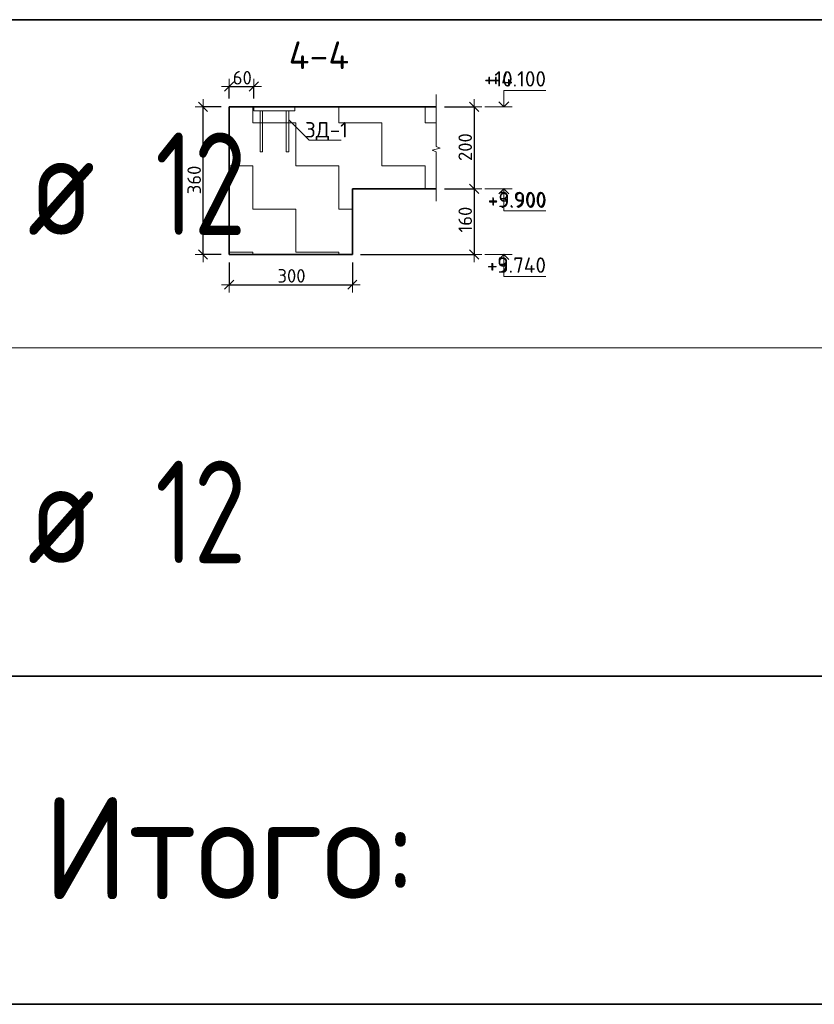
# Model space of a CAD drawing. Header units: metres. Extents: x -38 to 97, y -15 to 21.
# Tile 155 of 184: x 75.66 to 77.6, y 10.87 to 13.27. Entities that reach past the tile are written whole.
import ezdxf

# ---------------------------------------------------------------- set-up
doc = ezdxf.new("R2010")
doc.units = ezdxf.units.M
doc.header["$PDMODE"] = 65
for name, color, linetype, lineweight in [('XR$3$Перекрытие_ Сборный элемент', 7, 'Continuous', 35), ('XR$3$Размерная линия_ общее', 7, 'Continuous', 13), ('XR$3$Текст_ общее_1', 7, 'Continuous', 13), ('XR$4$Перекрытие_ Сборный элемент', 7, 'Continuous', 35), ('XR$4$Размерная линия_ общее', 7, 'Continuous', 13), ('XR$4$Текст_ общее_1', 7, 'Continuous', 13)]:
    doc.layers.add(name, color=color, linetype=linetype, lineweight=lineweight)
doc.styles.add('ISOCPEUR', font='txt')
doc.dimstyles.new('DIMSTYLE_11', dxfattribs={"dimtxt": 0.033, "dimasz": 0.0375, "dimexe": 0, "dimexo": 0, "dimgap": 0.0165, "dimtad": 2, "dimdec": 0, "dimlfac": 1000, "dimrnd": 1, "dimzin": 12, "dimdsep": 46, "dimtxsty": 'ISOCPEUR', "dimblk1": 'ALL_ML_STRICH', "dimblk2": 'ALL_ML_STRICH', "dimsah": 1, "dimcen": 0, "dimclrd": 7, "dimclre": 256, "dimclrt": 7, "dimadec": 0, "dimazin": 0, "dimtfac": 1, "dimtdec": 0, "dimtix": 1, "dimtmove": 2, "dimatfit": 3, "dimfxl": 0, "dimtvp": 1.2, "dimtzin": 0, "dimlwd": 0, "dimlwe": -3, "dimarcsym": 0})
doc.dimstyles.new('DIMSTYLE_8', dxfattribs={"dimtxt": 0.033, "dimasz": 0.0375, "dimexe": 0, "dimexo": 0, "dimgap": 0.0165, "dimtad": 2, "dimdec": 0, "dimlfac": 1000, "dimrnd": 1, "dimzin": 12, "dimdsep": 46, "dimtxsty": 'ISOCPEUR', "dimblk1": 'ALL_ML_STRICH', "dimblk2": 'ALL_ML_STRICH', "dimsah": 1, "dimcen": 0, "dimclrd": 7, "dimclre": 256, "dimclrt": 7, "dimadec": 0, "dimazin": 0, "dimtfac": 1, "dimtdec": 0, "dimtix": 1, "dimtmove": 2, "dimatfit": 3, "dimfxl": 0, "dimtzin": 0, "dimlwd": 0, "dimlwe": -3, "dimarcsym": 0})
pattern_1 = [(0, (0.21, 0.21), (0.105, 0.105), [0.105, -0.105]), (90, (0.21, 0.21), (-0.105, 0.105), [0.105, -0.105])]

# ---------------------------------------------------------------- blocks, each defined once
blk = doc.blocks.new('ЭЛЕМЕНТ_УЗОРА_5')
at = {"color": 7, "linetype": 'Continuous', "lineweight": 13, "transparency": 33554687}
blk.add_line((76.6772, 12.8295), (76.6772, 12.8295), dxfattribs=at)
blk.add_lwpolyline([(76.6772, 13.0895), (76.6772, 12.9623), (76.6872, 12.9587), (76.6672, 12.9538), (76.6772, 12.9496), (76.6772, 12.8295)], dxfattribs=at)
blk = doc.blocks.new('СЛОЖНЫЙ_ОБЪЕКТ_9')
at = {"color": 7, "linetype": 'Continuous', "lineweight": 13, "transparency": 33554687}
blk.add_line((76.8625, 13.0595), (76.7959, 13.0595), dxfattribs=at)
blk.add_lwpolyline([(76.8425, 13.0595), (76.8425, 13.0995), (76.9449, 13.0995)], dxfattribs=at)
at = {"color": 7, "linetype": 'Continuous', "lineweight": 35, "transparency": 33554687}
blk.add_lwpolyline([(76.8304, 13.0716), (76.8425, 13.0595), (76.8546, 13.0716)], dxfattribs=at)
blk = doc.blocks.new('СЛОЖНЫЙ_ОБЪЕКТ_10')
at = {"color": 7, "linetype": 'Continuous', "lineweight": 13, "transparency": 33554687}
blk.add_line((76.8625, 12.8595), (76.7959, 12.8595), dxfattribs=at)
at = {"color": 7, "linetype": 'Continuous', "lineweight": 35, "transparency": 33554687}
blk.add_lwpolyline([(76.8304, 12.8474), (76.8425, 12.8595), (76.8546, 12.8474)], dxfattribs=at)
at = {"color": 7, "linetype": 'Continuous', "lineweight": 13, "transparency": 33554687}
blk.add_lwpolyline([(76.8425, 12.8595), (76.8425, 12.8055), (76.9449, 12.8055)], dxfattribs=at)
blk = doc.blocks.new('СЛОЖНЫЙ_ОБЪЕКТ_11')
at = {"color": 7, "linetype": 'Continuous', "lineweight": 13, "transparency": 33554687}
blk.add_line((76.8625, 12.6995), (76.7959, 12.6995), dxfattribs=at)
at = {"color": 7, "linetype": 'Continuous', "lineweight": 35, "transparency": 33554687}
blk.add_lwpolyline([(76.8304, 12.6874), (76.8425, 12.6995), (76.8546, 12.6874)], dxfattribs=at)
at = {"color": 7, "linetype": 'Continuous', "lineweight": 13, "transparency": 33554687}
blk.add_lwpolyline([(76.8425, 12.6995), (76.8425, 12.6455), (76.9449, 12.6455)], dxfattribs=at)
blk = doc.blocks.new('ALL_ML_STRICH')
at = {"color": 0, "linetype": 'ByBlock', "lineweight": -2}
for p, q in [((-1, 0), (0.5, 0)), ((-0.3, -0.3), (0.3, 0.3)), ((0, -0.5), (0, 0.5))]:
    blk.add_line(p, q, dxfattribs=at)
blk = doc.blocks.new('*D109')
at = {"layer": 'DEFPOINTS', "color": 7, "linetype": 'Continuous', "lineweight": 13, "transparency": 33554687}
for p in [(76.6772, 13.0595), (76.7696, 13.0595), (76.6772, 12.8595)]:
    blk.add_point(p, dxfattribs=at)
at = {"layer": 'XR$3$Размерная линия_ общее', "color": 253, "linetype": 'Continuous', "lineweight": -2, "true_color": 0xa0a0a0, "transparency": 33554687}
for p, q in [((76.6972, 13.0595), (76.7696, 13.0595)), ((76.6972, 12.8595), (76.7696, 12.8595))]:
    blk.add_line(p, q, dxfattribs=at)
at = {"layer": 'XR$3$Размерная линия_ общее', "color": 7, "linetype": 'Continuous', "lineweight": -2, "transparency": 33554687}
blk.add_line((76.7696, 13.0595), (76.7696, 12.8595), dxfattribs=at)
at = {"layer": 'XR$3$Размерная линия_ общее', "color": 7, "linetype": 'Continuous', "lineweight": 13, "transparency": 33554687, "xscale": 0.0375, "yscale": 0.0375, "zscale": 0.0375}
for p, rotation in [((76.7696, 13.0595), 90), ((76.7696, 12.8595), 270)]:
    blk.add_blockref('ALL_ML_STRICH', p, dxfattribs=dict(at, rotation=rotation))
at = {"layer": 'XR$3$Размерная линия_ общее', "color": 7, "linetype": 'Continuous', "lineweight": 13, "transparency": 33554687, "insert": (76.7481, 12.9611), "char_height": 0.033, "width": 0.099, "attachment_point": 5, "rotation": 90, "style": 'ISOCPEUR'}
blk.add_mtext('\\A1;{200}', dxfattribs=at)
blk = doc.blocks.new('*D110')
at = {"layer": 'DEFPOINTS', "color": 7, "linetype": 'Continuous', "lineweight": 13, "transparency": 33554687}
for p in [(76.6772, 12.8595), (76.7696, 12.8595), (76.473, 12.6995)]:
    blk.add_point(p, dxfattribs=at)
at = {"layer": 'XR$3$Размерная линия_ общее', "color": 253, "linetype": 'Continuous', "lineweight": -2, "true_color": 0xa0a0a0, "transparency": 33554687}
for p, q in [((76.6972, 12.8595), (76.7696, 12.8595)), ((76.493, 12.6995), (76.7696, 12.6995))]:
    blk.add_line(p, q, dxfattribs=at)
at = {"layer": 'XR$3$Размерная линия_ общее', "color": 7, "linetype": 'Continuous', "lineweight": -2, "transparency": 33554687}
blk.add_line((76.7696, 12.8595), (76.7696, 12.6995), dxfattribs=at)
at = {"layer": 'XR$3$Размерная линия_ общее', "color": 7, "linetype": 'Continuous', "lineweight": 13, "transparency": 33554687, "xscale": 0.0375, "yscale": 0.0375, "zscale": 0.0375}
for p, rotation in [((76.7696, 12.8595), 90), ((76.7696, 12.6995), 270)]:
    blk.add_blockref('ALL_ML_STRICH', p, dxfattribs=dict(at, rotation=rotation))
at = {"layer": 'XR$3$Размерная линия_ общее', "color": 7, "linetype": 'Continuous', "lineweight": 13, "transparency": 33554687, "insert": (76.7481, 12.7844), "char_height": 0.033, "width": 0.099, "attachment_point": 5, "rotation": 90, "style": 'ISOCPEUR'}
blk.add_mtext('\\A1;{160}', dxfattribs=at)
blk = doc.blocks.new('*D111')
at = {"layer": 'DEFPOINTS', "color": 7, "linetype": 'Continuous', "lineweight": 13, "transparency": 33554687}
for p in [(76.173, 13.0595), (76.109, 12.6995), (76.173, 12.6995)]:
    blk.add_point(p, dxfattribs=at)
at = {"layer": 'XR$3$Размерная линия_ общее', "color": 253, "linetype": 'Continuous', "lineweight": -2, "true_color": 0xa0a0a0, "transparency": 33554687}
for p, q in [((76.153, 13.0595), (76.109, 13.0595)), ((76.153, 12.6995), (76.109, 12.6995))]:
    blk.add_line(p, q, dxfattribs=at)
at = {"layer": 'XR$3$Размерная линия_ общее', "color": 7, "linetype": 'Continuous', "lineweight": -2, "transparency": 33554687}
blk.add_line((76.109, 12.6995), (76.109, 13.0595), dxfattribs=at)
at = {"layer": 'XR$3$Размерная линия_ общее', "color": 7, "linetype": 'Continuous', "lineweight": 13, "transparency": 33554687, "xscale": 0.0375, "yscale": 0.0375, "zscale": 0.0375}
for p, rotation in [((76.109, 13.0595), 90), ((76.109, 12.6995), 270)]:
    blk.add_blockref('ALL_ML_STRICH', p, dxfattribs=dict(at, rotation=rotation))
at = {"layer": 'XR$3$Размерная линия_ общее', "color": 7, "linetype": 'Continuous', "lineweight": 13, "transparency": 33554687, "insert": (76.0875, 12.8811), "char_height": 0.033, "width": 0.099, "attachment_point": 5, "rotation": 90, "style": 'ISOCPEUR'}
blk.add_mtext('\\A1;{360}', dxfattribs=at)
blk = doc.blocks.new('*D112')
at = {"layer": 'DEFPOINTS', "color": 7, "linetype": 'Continuous', "lineweight": 13, "transparency": 33554687}
for p in [(76.173, 12.6995), (76.473, 12.6995), (76.173, 12.6258)]:
    blk.add_point(p, dxfattribs=at)
at = {"layer": 'XR$3$Размерная линия_ общее', "color": 253, "linetype": 'Continuous', "lineweight": -2, "true_color": 0xa0a0a0, "transparency": 33554687}
for p, q in [((76.173, 12.6795), (76.173, 12.6258)), ((76.473, 12.6795), (76.473, 12.6258))]:
    blk.add_line(p, q, dxfattribs=at)
at = {"layer": 'XR$3$Размерная линия_ общее', "color": 7, "linetype": 'Continuous', "lineweight": -2, "transparency": 33554687}
blk.add_line((76.173, 12.6258), (76.473, 12.6258), dxfattribs=at)
at = {"layer": 'XR$3$Размерная линия_ общее', "color": 7, "linetype": 'Continuous', "lineweight": 13, "transparency": 33554687, "xscale": 0.0375, "yscale": 0.0375, "zscale": 0.0375, "rotation": 180}
blk.add_blockref('ALL_ML_STRICH', (76.173, 12.6258), dxfattribs=at)
at = {"layer": 'XR$3$Размерная линия_ общее', "color": 7, "linetype": 'Continuous', "lineweight": 13, "transparency": 33554687, "xscale": 0.0375, "yscale": 0.0375, "zscale": 0.0375}
blk.add_blockref('ALL_ML_STRICH', (76.473, 12.6258), dxfattribs=at)
at = {"layer": 'XR$3$Размерная линия_ общее', "color": 7, "linetype": 'Continuous', "lineweight": 13, "transparency": 33554687, "insert": (76.3247, 12.6473), "char_height": 0.033, "width": 0.099, "attachment_point": 5, "style": 'ISOCPEUR'}
blk.add_mtext('\\A1;{300}', dxfattribs=at)
blk = doc.blocks.new('СЛОЖНЫЙ_ОБЪЕКТ_39')
at = {"layer": 'XR$3$Перекрытие_ Сборный элемент', "color": 7, "linetype": 'Continuous', "lineweight": 13, "transparency": 33554687}
for points in [[(76.333, 13.0495), (76.233, 13.0495), (76.233, 13.0595), (76.333, 13.0595), (76.333, 13.0495)], [(76.248, 13.0495), (76.254, 13.0495), (76.254, 12.9495), (76.248, 12.9495), (76.248, 13.0495)], [(76.318, 13.0495), (76.312, 13.0495), (76.312, 12.9495), (76.318, 12.9495), (76.318, 13.0495)]]:
    blk.add_lwpolyline(points, close=True, dxfattribs=at)
blk = doc.blocks.new('*D229')
at = {"layer": 'DEFPOINTS', "color": 7, "linetype": 'Continuous', "lineweight": 13, "transparency": 33554687}
for p in [(76.173, 13.1087), (76.173, 13.0595), (76.233, 13.0595)]:
    blk.add_point(p, dxfattribs=at)
at = {"layer": 'XR$3$Размерная линия_ общее', "color": 253, "linetype": 'Continuous', "lineweight": -2, "true_color": 0xa0a0a0, "transparency": 33554687}
for p, q in [((76.173, 13.0795), (76.173, 13.1087)), ((76.233, 13.0795), (76.233, 13.1087))]:
    blk.add_line(p, q, dxfattribs=at)
at = {"layer": 'XR$3$Размерная линия_ общее', "color": 7, "linetype": 'Continuous', "lineweight": -2, "transparency": 33554687}
blk.add_line((76.173, 13.1087), (76.233, 13.1087), dxfattribs=at)
at = {"layer": 'XR$3$Размерная линия_ общее', "color": 7, "linetype": 'Continuous', "lineweight": 13, "transparency": 33554687, "xscale": 0.0375, "yscale": 0.0375, "zscale": 0.0375, "rotation": 180}
blk.add_blockref('ALL_ML_STRICH', (76.173, 13.1087), dxfattribs=at)
at = {"layer": 'XR$3$Размерная линия_ общее', "color": 7, "linetype": 'Continuous', "lineweight": 13, "transparency": 33554687, "xscale": 0.0375, "yscale": 0.0375, "zscale": 0.0375}
blk.add_blockref('ALL_ML_STRICH', (76.233, 13.1087), dxfattribs=at)
at = {"layer": 'XR$3$Размерная линия_ общее', "color": 7, "linetype": 'Continuous', "lineweight": 13, "transparency": 33554687, "insert": (76.2047, 13.1302), "char_height": 0.033, "width": 0.066, "attachment_point": 5, "style": 'ISOCPEUR'}
blk.add_mtext('\\A1;{60}', dxfattribs=at)
blk = doc.blocks.new('СЛОЖНЫЙ_ОБЪЕКТ_66')
at = {"color": 7, "linetype": 'Continuous', "lineweight": 13, "transparency": 33554687}
blk.add_line((76.8625, 13.0595), (76.7959, 13.0595), dxfattribs=at)
blk.add_lwpolyline([(76.8425, 13.0595), (76.8425, 13.0995), (76.9449, 13.0995)], dxfattribs=at)
at = {"color": 7, "linetype": 'Continuous', "lineweight": 35, "transparency": 33554687}
blk.add_lwpolyline([(76.8304, 13.0716), (76.8425, 13.0595), (76.8546, 13.0716)], dxfattribs=at)
blk = doc.blocks.new('СЛОЖНЫЙ_ОБЪЕКТ_67')
at = {"color": 7, "linetype": 'Continuous', "lineweight": 13, "transparency": 33554687}
blk.add_line((76.8625, 12.8595), (76.7959, 12.8595), dxfattribs=at)
at = {"color": 7, "linetype": 'Continuous', "lineweight": 35, "transparency": 33554687}
blk.add_lwpolyline([(76.8304, 12.8474), (76.8425, 12.8595), (76.8546, 12.8474)], dxfattribs=at)
at = {"color": 7, "linetype": 'Continuous', "lineweight": 13, "transparency": 33554687}
blk.add_lwpolyline([(76.8425, 12.8595), (76.8425, 12.8055), (76.9449, 12.8055)], dxfattribs=at)
blk = doc.blocks.new('СЛОЖНЫЙ_ОБЪЕКТ_68')
at = {"color": 7, "linetype": 'Continuous', "lineweight": 13, "transparency": 33554687}
blk.add_line((76.8625, 12.6995), (76.7959, 12.6995), dxfattribs=at)
at = {"color": 7, "linetype": 'Continuous', "lineweight": 35, "transparency": 33554687}
blk.add_lwpolyline([(76.8304, 12.6874), (76.8425, 12.6995), (76.8546, 12.6874)], dxfattribs=at)
at = {"color": 7, "linetype": 'Continuous', "lineweight": 13, "transparency": 33554687}
blk.add_lwpolyline([(76.8425, 12.6995), (76.8425, 12.6455), (76.9449, 12.6455)], dxfattribs=at)
blk = doc.blocks.new('ЭЛЕМЕНТ_УЗОРА_27')
at = {"color": 7, "linetype": 'Continuous', "lineweight": 13, "transparency": 33554687}
blk.add_line((76.6772, 12.8295), (76.6772, 12.8295), dxfattribs=at)
blk.add_lwpolyline([(76.6772, 13.0895), (76.6772, 12.9623), (76.6872, 12.9587), (76.6672, 12.9538), (76.6772, 12.9496), (76.6772, 12.8295)], dxfattribs=at)
blk = doc.blocks.new('*D550')
at = {"layer": 'DEFPOINTS', "color": 7, "linetype": 'Continuous', "lineweight": 13, "transparency": 33554687}
for p in [(76.6772, 13.0595), (76.7696, 13.0595), (76.6772, 12.8595)]:
    blk.add_point(p, dxfattribs=at)
at = {"layer": 'XR$4$Размерная линия_ общее', "color": 253, "linetype": 'Continuous', "lineweight": -2, "true_color": 0xa0a0a0, "transparency": 33554687}
for p, q in [((76.6972, 13.0595), (76.7696, 13.0595)), ((76.6972, 12.8595), (76.7696, 12.8595))]:
    blk.add_line(p, q, dxfattribs=at)
at = {"layer": 'XR$4$Размерная линия_ общее', "color": 7, "linetype": 'Continuous', "lineweight": -2, "transparency": 33554687}
blk.add_line((76.7696, 13.0595), (76.7696, 12.8595), dxfattribs=at)
at = {"layer": 'XR$4$Размерная линия_ общее', "color": 7, "linetype": 'Continuous', "lineweight": 13, "transparency": 33554687, "xscale": 0.0375, "yscale": 0.0375, "zscale": 0.0375}
for p, rotation in [((76.7696, 13.0595), 90), ((76.7696, 12.8595), 270)]:
    blk.add_blockref('ALL_ML_STRICH', p, dxfattribs=dict(at, rotation=rotation))
at = {"layer": 'XR$4$Размерная линия_ общее', "color": 7, "linetype": 'Continuous', "lineweight": 13, "transparency": 33554687, "insert": (76.7481, 12.9611), "char_height": 0.033, "width": 0.099, "attachment_point": 5, "rotation": 90, "style": 'ISOCPEUR'}
blk.add_mtext('\\A1;{200}', dxfattribs=at)
blk = doc.blocks.new('*D551')
at = {"layer": 'DEFPOINTS', "color": 7, "linetype": 'Continuous', "lineweight": 13, "transparency": 33554687}
for p in [(76.6772, 12.8595), (76.7696, 12.8595), (76.473, 12.6995)]:
    blk.add_point(p, dxfattribs=at)
at = {"layer": 'XR$4$Размерная линия_ общее', "color": 253, "linetype": 'Continuous', "lineweight": -2, "true_color": 0xa0a0a0, "transparency": 33554687}
for p, q in [((76.6972, 12.8595), (76.7696, 12.8595)), ((76.493, 12.6995), (76.7696, 12.6995))]:
    blk.add_line(p, q, dxfattribs=at)
at = {"layer": 'XR$4$Размерная линия_ общее', "color": 7, "linetype": 'Continuous', "lineweight": -2, "transparency": 33554687}
blk.add_line((76.7696, 12.8595), (76.7696, 12.6995), dxfattribs=at)
at = {"layer": 'XR$4$Размерная линия_ общее', "color": 7, "linetype": 'Continuous', "lineweight": 13, "transparency": 33554687, "xscale": 0.0375, "yscale": 0.0375, "zscale": 0.0375}
for p, rotation in [((76.7696, 12.8595), 90), ((76.7696, 12.6995), 270)]:
    blk.add_blockref('ALL_ML_STRICH', p, dxfattribs=dict(at, rotation=rotation))
at = {"layer": 'XR$4$Размерная линия_ общее', "color": 7, "linetype": 'Continuous', "lineweight": 13, "transparency": 33554687, "insert": (76.7481, 12.7844), "char_height": 0.033, "width": 0.099, "attachment_point": 5, "rotation": 90, "style": 'ISOCPEUR'}
blk.add_mtext('\\A1;{160}', dxfattribs=at)
blk = doc.blocks.new('*D552')
at = {"layer": 'DEFPOINTS', "color": 7, "linetype": 'Continuous', "lineweight": 13, "transparency": 33554687}
for p in [(76.173, 13.0595), (76.109, 12.6995), (76.173, 12.6995)]:
    blk.add_point(p, dxfattribs=at)
at = {"layer": 'XR$4$Размерная линия_ общее', "color": 253, "linetype": 'Continuous', "lineweight": -2, "true_color": 0xa0a0a0, "transparency": 33554687}
for p, q in [((76.153, 13.0595), (76.109, 13.0595)), ((76.153, 12.6995), (76.109, 12.6995))]:
    blk.add_line(p, q, dxfattribs=at)
at = {"layer": 'XR$4$Размерная линия_ общее', "color": 7, "linetype": 'Continuous', "lineweight": -2, "transparency": 33554687}
blk.add_line((76.109, 12.6995), (76.109, 13.0595), dxfattribs=at)
at = {"layer": 'XR$4$Размерная линия_ общее', "color": 7, "linetype": 'Continuous', "lineweight": 13, "transparency": 33554687, "xscale": 0.0375, "yscale": 0.0375, "zscale": 0.0375}
for p, rotation in [((76.109, 13.0595), 90), ((76.109, 12.6995), 270)]:
    blk.add_blockref('ALL_ML_STRICH', p, dxfattribs=dict(at, rotation=rotation))
at = {"layer": 'XR$4$Размерная линия_ общее', "color": 7, "linetype": 'Continuous', "lineweight": 13, "transparency": 33554687, "insert": (76.0875, 12.8811), "char_height": 0.033, "width": 0.099, "attachment_point": 5, "rotation": 90, "style": 'ISOCPEUR'}
blk.add_mtext('\\A1;{360}', dxfattribs=at)
blk = doc.blocks.new('*D553')
at = {"layer": 'DEFPOINTS', "color": 7, "linetype": 'Continuous', "lineweight": 13, "transparency": 33554687}
for p in [(76.173, 12.6995), (76.473, 12.6995), (76.173, 12.6258)]:
    blk.add_point(p, dxfattribs=at)
at = {"layer": 'XR$4$Размерная линия_ общее', "color": 253, "linetype": 'Continuous', "lineweight": -2, "true_color": 0xa0a0a0, "transparency": 33554687}
for p, q in [((76.173, 12.6795), (76.173, 12.6258)), ((76.473, 12.6795), (76.473, 12.6258))]:
    blk.add_line(p, q, dxfattribs=at)
at = {"layer": 'XR$4$Размерная линия_ общее', "color": 7, "linetype": 'Continuous', "lineweight": -2, "transparency": 33554687}
blk.add_line((76.173, 12.6258), (76.473, 12.6258), dxfattribs=at)
at = {"layer": 'XR$4$Размерная линия_ общее', "color": 7, "linetype": 'Continuous', "lineweight": 13, "transparency": 33554687, "xscale": 0.0375, "yscale": 0.0375, "zscale": 0.0375, "rotation": 180}
blk.add_blockref('ALL_ML_STRICH', (76.173, 12.6258), dxfattribs=at)
at = {"layer": 'XR$4$Размерная линия_ общее', "color": 7, "linetype": 'Continuous', "lineweight": 13, "transparency": 33554687, "xscale": 0.0375, "yscale": 0.0375, "zscale": 0.0375}
blk.add_blockref('ALL_ML_STRICH', (76.473, 12.6258), dxfattribs=at)
at = {"layer": 'XR$4$Размерная линия_ общее', "color": 7, "linetype": 'Continuous', "lineweight": 13, "transparency": 33554687, "insert": (76.3247, 12.6473), "char_height": 0.033, "width": 0.099, "attachment_point": 5, "style": 'ISOCPEUR'}
blk.add_mtext('\\A1;{300}', dxfattribs=at)
blk = doc.blocks.new('СЛОЖНЫЙ_ОБЪЕКТ_80')
at = {"layer": 'XR$4$Перекрытие_ Сборный элемент', "color": 7, "linetype": 'Continuous', "lineweight": 13, "transparency": 33554687}
for points in [[(76.333, 13.0495), (76.233, 13.0495), (76.233, 13.0595), (76.333, 13.0595), (76.333, 13.0495)], [(76.248, 13.0495), (76.254, 13.0495), (76.254, 12.9495), (76.248, 12.9495), (76.248, 13.0495)], [(76.318, 13.0495), (76.312, 13.0495), (76.312, 12.9495), (76.318, 12.9495), (76.318, 13.0495)]]:
    blk.add_lwpolyline(points, close=True, dxfattribs=at)
blk = doc.blocks.new('*D560')
at = {"layer": 'DEFPOINTS', "color": 7, "linetype": 'Continuous', "lineweight": 13, "transparency": 33554687}
for p in [(76.173, 13.1087), (76.173, 13.0595), (76.233, 13.0595)]:
    blk.add_point(p, dxfattribs=at)
at = {"layer": 'XR$4$Размерная линия_ общее', "color": 253, "linetype": 'Continuous', "lineweight": -2, "true_color": 0xa0a0a0, "transparency": 33554687}
for p, q in [((76.173, 13.0795), (76.173, 13.1087)), ((76.233, 13.0795), (76.233, 13.1087))]:
    blk.add_line(p, q, dxfattribs=at)
at = {"layer": 'XR$4$Размерная линия_ общее', "color": 7, "linetype": 'Continuous', "lineweight": -2, "transparency": 33554687}
blk.add_line((76.173, 13.1087), (76.233, 13.1087), dxfattribs=at)
at = {"layer": 'XR$4$Размерная линия_ общее', "color": 7, "linetype": 'Continuous', "lineweight": 13, "transparency": 33554687, "xscale": 0.0375, "yscale": 0.0375, "zscale": 0.0375, "rotation": 180}
blk.add_blockref('ALL_ML_STRICH', (76.173, 13.1087), dxfattribs=at)
at = {"layer": 'XR$4$Размерная линия_ общее', "color": 7, "linetype": 'Continuous', "lineweight": 13, "transparency": 33554687, "xscale": 0.0375, "yscale": 0.0375, "zscale": 0.0375}
blk.add_blockref('ALL_ML_STRICH', (76.233, 13.1087), dxfattribs=at)
at = {"layer": 'XR$4$Размерная линия_ общее', "color": 7, "linetype": 'Continuous', "lineweight": 13, "transparency": 33554687, "insert": (76.2047, 13.1302), "char_height": 0.033, "width": 0.066, "attachment_point": 5, "style": 'ISOCPEUR'}
blk.add_mtext('\\A1;{60}', dxfattribs=at)

msp = doc.modelspace()

# ---------------------------------------------------------------- hatches: boundary and pattern name
at = {"linetype": 'Continuous', "lineweight": 13, "transparency": 33554687}
h = msp.add_hatch(dxfattribs=at)
h.set_pattern_fill('____', scale=0.105, style=0, pattern_type=2)
h.set_pattern_definition(pattern_1)
h.paths.add_polyline_path([(76.173, 13.0595), (76.173, 12.6995), (76.473, 12.6995), (76.473, 12.8595), (76.6772, 12.8595), (76.6772, 13.0595)], flags=0)
h = msp.add_hatch(dxfattribs=at)
h.set_pattern_fill('____', scale=0.105, style=0, pattern_type=2)
h.set_pattern_definition(pattern_1)
h.paths.add_polyline_path([(76.173, 13.0595), (76.173, 12.6995), (76.473, 12.6995), (76.473, 12.8595), (76.6772, 12.8595), (76.6772, 13.0595)], flags=0)

# ---------------------------------------------------------------- linework, layer by layer
at = {"color": 7, "linetype": 'Continuous', "lineweight": 35, "transparency": 33554687}
for p, q in [((86.4198, 13.2717), (67.9198, 13.2717)), ((76.173, 13.0595), (76.173, 12.8595)), ((76.6772, 13.0595), (76.173, 13.0595)), ((76.173, 13.0595), (76.173, 12.8595)), ((76.6772, 13.0595), (76.173, 13.0595)), ((76.173, 12.8595), (76.173, 12.6995)), ((76.173, 12.8595), (76.173, 12.6995)), ((76.473, 12.6995), (76.473, 12.8595)), ((76.473, 12.8595), (76.6772, 12.8595)), ((76.473, 12.6995), (76.473, 12.8595)), ((76.473, 12.8595), (76.6772, 12.8595)), ((76.173, 12.6995), (76.473, 12.6995)), ((76.173, 12.6995), (76.473, 12.6995)), ((67.9198, 11.6717), (86.4198, 11.6717)), ((67.9198, 10.8717), (86.4198, 10.8717))]:
    msp.add_line(p, q, dxfattribs=at)
at = {"color": 7, "linetype": 'Continuous', "lineweight": 13, "transparency": 33554687}
for p, q in [((86.4198, 12.4717), (67.9198, 12.4717)), ((86.4198, 11.6717), (67.9198, 11.6717))]:
    msp.add_line(p, q, dxfattribs=at)
msp.add_lwpolyline([(76.318, 13.0273), (76.3675, 12.9778), (76.4454, 12.9778)], dxfattribs=at)
msp.add_lwpolyline([(76.318, 13.0273), (76.3675, 12.9778), (76.4454, 12.9778)], dxfattribs=at)

# ---------------------------------------------------------------- block references
for name in ['ЭЛЕМЕНТ_УЗОРА_5', 'ЭЛЕМЕНТ_УЗОРА_27']:
    msp.add_blockref(name, (0, 0), dxfattribs=at)
at = {"color": 7, "linetype": 'Continuous', "lineweight": 35, "transparency": 33554687}
for name in ['СЛОЖНЫЙ_ОБЪЕКТ_9', 'СЛОЖНЫЙ_ОБЪЕКТ_66', 'СЛОЖНЫЙ_ОБЪЕКТ_10', 'СЛОЖНЫЙ_ОБЪЕКТ_67', 'СЛОЖНЫЙ_ОБЪЕКТ_11', 'СЛОЖНЫЙ_ОБЪЕКТ_68']:
    msp.add_blockref(name, (0, 0), dxfattribs=at)
at = {"layer": 'XR$3$Перекрытие_ Сборный элемент', "color": 7, "linetype": 'Continuous', "lineweight": 13, "transparency": 33554687}
msp.add_blockref('СЛОЖНЫЙ_ОБЪЕКТ_39', (0, 0), dxfattribs=at)
at = {"layer": 'XR$4$Перекрытие_ Сборный элемент', "color": 7, "linetype": 'Continuous', "lineweight": 13, "transparency": 33554687}
msp.add_blockref('СЛОЖНЫЙ_ОБЪЕКТ_80', (0, 0), dxfattribs=at)

# ---------------------------------------------------------------- texts
at = {"color": 7, "linetype": 'Continuous', "lineweight": 50, "transparency": 33554687, "insert": (76.3915, 13.1849), "char_height": 0.0675, "width": 0.1863, "attachment_point": 5, "style": 'ISOCPEUR'}
msp.add_mtext('\\A1;{\\fISOCPEUR|i0|b0;\\H0.067500;\\W1.000000;\\C7;4-4}\\P', dxfattribs=at)
msp.add_mtext('\\A1;{\\fISOCPEUR|i0|b0;\\H0.067500;\\W1.000000;\\C7;4-4}\\P', dxfattribs=at)
at = {"color": 7, "linetype": 'Continuous', "lineweight": 13, "transparency": 33554687, "char_height": 0.0375, "attachment_point": 9, "style": 'ISOCPEUR'}
for s, insert, width in [('\\A1;{\\fISOCPEUR|i0|b0;\\H0.037500;\\W1.000000;\\C7;+10.100}\\P', (76.9449, 13.1087), 0.170106), ('\\A1;{\\fISOCPEUR|i0|b0;\\H0.037500;\\W1.000000;\\C7;+4.100}\\P', (76.9449, 13.1087), 0.155671), ('\\A1;{\\fISOCPEUR|i0|b0;\\H0.037500;\\W1.000000;\\C7;+3.900}\\P', (76.9449, 12.8147), 0.160312), ('\\A1;{\\fISOCPEUR|i0|b0;\\H0.037500;\\W1.000000;\\C7;+9.900}\\P', (76.9466, 12.8129), 0.160312), ('\\A1;{\\fISOCPEUR|i0|b0;\\H0.037500;\\W1.000000;\\C7;+3.740}\\P', (76.9449, 12.6547), 0.164085), ('\\A1;{\\fISOCPEUR|i0|b0;\\H0.037500;\\W1.000000;\\C7;+9.740}\\P', (76.9449, 12.6547), 0.164085)]:
    msp.add_mtext(s, dxfattribs=dict(at, insert=insert, width=width))
at = {"color": 7, "linetype": 'Continuous', "lineweight": 35, "transparency": 33554687, "char_height": 0.25, "attachment_point": 7, "style": 'ISOCPEUR'}
for s, insert, width in [('\\W0.75;12', (75.9925, 12.7467), 0.393567), ('\\W0.82;ø', (75.6817, 12.7467), 0.327205), ('\\W0.75;12', (75.9925, 11.9467), 0.393567), ('\\W0.82;ø', (75.6817, 11.9467), 0.327205), ('\\W0.95;Итого:', (75.7194, 11.128), 1.143461)]:
    msp.add_mtext(s, dxfattribs=dict(at, insert=insert, width=width))
at = {"layer": 'XR$3$Текст_ общее_1', "color": 7, "linetype": 'Continuous', "lineweight": 13, "transparency": 33554687, "insert": (76.4098, 12.9995), "char_height": 0.0375, "width": 0.123317, "attachment_point": 5, "style": 'ISOCPEUR'}
msp.add_mtext('\\A1;{\\fISOCPEUR|i0|b0;\\H0.037500;\\W1.000000;\\C7;ЗД-1}\\P', dxfattribs=at)
at = {"layer": 'XR$4$Текст_ общее_1', "color": 7, "linetype": 'Continuous', "lineweight": 13, "transparency": 33554687, "insert": (76.4098, 12.9995), "char_height": 0.0375, "width": 0.123317, "attachment_point": 5, "style": 'ISOCPEUR'}
msp.add_mtext('\\A1;{\\fISOCPEUR|i0|b0;\\H0.037500;\\W1.000000;\\C7;ЗД-1}\\P', dxfattribs=at)

# ---------------------------------------------------------------- dimensions: what is measured, and where the dimension line sits
at = {"layer": 'XR$3$Размерная линия_ общее', "color": 7, "linetype": 'Continuous', "lineweight": 13, "transparency": 33554687}
for base, p1, p2, dimstyle, picture, middle in [((76.233, 13.1087), (76.173, 13.0795), (76.233, 13.0795), 'DIMSTYLE_11', '*D229', (76.2047, 13.1302)), ((76.473, 12.6258), (76.173, 12.6795), (76.473, 12.6795), 'DIMSTYLE_8', '*D112', (76.3247, 12.6473))]:
    dim = msp.add_linear_dim(base=base, p1=p1, p2=p2, dimstyle=dimstyle, override={"dimpost": '<>', "dimclrd": 7, "dimclre": 253, "dimclrt": 7, "dimlwd": 0, "dimlwe": 65533}, dxfattribs=at)
    dim.commit()
    dim.dimension.update_dxf_attribs({"geometry": picture, "text_midpoint": middle, "dimtype": 160})
for base, p1, p2, angle, picture, middle in [((76.109, 13.0595), (76.153, 12.6995), (76.153, 13.0595), 90, '*D111', (76.0875, 12.8811)), ((76.7696, 12.8595), (76.6972, 13.0595), (76.6972, 12.8595), 270, '*D109', (76.7481, 12.9611)), ((76.7696, 12.6995), (76.6972, 12.8595), (76.493, 12.6995), 270, '*D110', (76.7481, 12.7844))]:
    dim = msp.add_linear_dim(base=base, p1=p1, p2=p2, angle=angle, dimstyle='DIMSTYLE_8', override={"dimpost": '<>', "dimclrd": 7, "dimclre": 253, "dimclrt": 7, "dimlwd": 0, "dimlwe": 65533}, dxfattribs=at)
    dim.commit()
    dim.dimension.update_dxf_attribs({"geometry": picture, "text_midpoint": middle, "dimtype": 160})
at = {"layer": 'XR$4$Размерная линия_ общее', "color": 7, "linetype": 'Continuous', "lineweight": 13, "transparency": 33554687}
for base, p1, p2, dimstyle, picture, middle in [((76.233, 13.1087), (76.173, 13.0795), (76.233, 13.0795), 'DIMSTYLE_11', '*D560', (76.2047, 13.1302)), ((76.473, 12.6258), (76.173, 12.6795), (76.473, 12.6795), 'DIMSTYLE_8', '*D553', (76.3247, 12.6473))]:
    dim = msp.add_linear_dim(base=base, p1=p1, p2=p2, dimstyle=dimstyle, override={"dimpost": '<>', "dimclrd": 7, "dimclre": 253, "dimclrt": 7, "dimlwd": 0, "dimlwe": 65533}, dxfattribs=at)
    dim.commit()
    dim.dimension.update_dxf_attribs({"geometry": picture, "text_midpoint": middle, "dimtype": 160})
for base, p1, p2, angle, picture, middle in [((76.109, 13.0595), (76.153, 12.6995), (76.153, 13.0595), 90, '*D552', (76.0875, 12.8811)), ((76.7696, 12.8595), (76.6972, 13.0595), (76.6972, 12.8595), 270, '*D550', (76.7481, 12.9611)), ((76.7696, 12.6995), (76.6972, 12.8595), (76.493, 12.6995), 270, '*D551', (76.7481, 12.7844))]:
    dim = msp.add_linear_dim(base=base, p1=p1, p2=p2, angle=angle, dimstyle='DIMSTYLE_8', override={"dimpost": '<>', "dimclrd": 7, "dimclre": 253, "dimclrt": 7, "dimlwd": 0, "dimlwe": 65533}, dxfattribs=at)
    dim.commit()
    dim.dimension.update_dxf_attribs({"geometry": picture, "text_midpoint": middle, "dimtype": 160})

doc.saveas('drawing.dxf')
